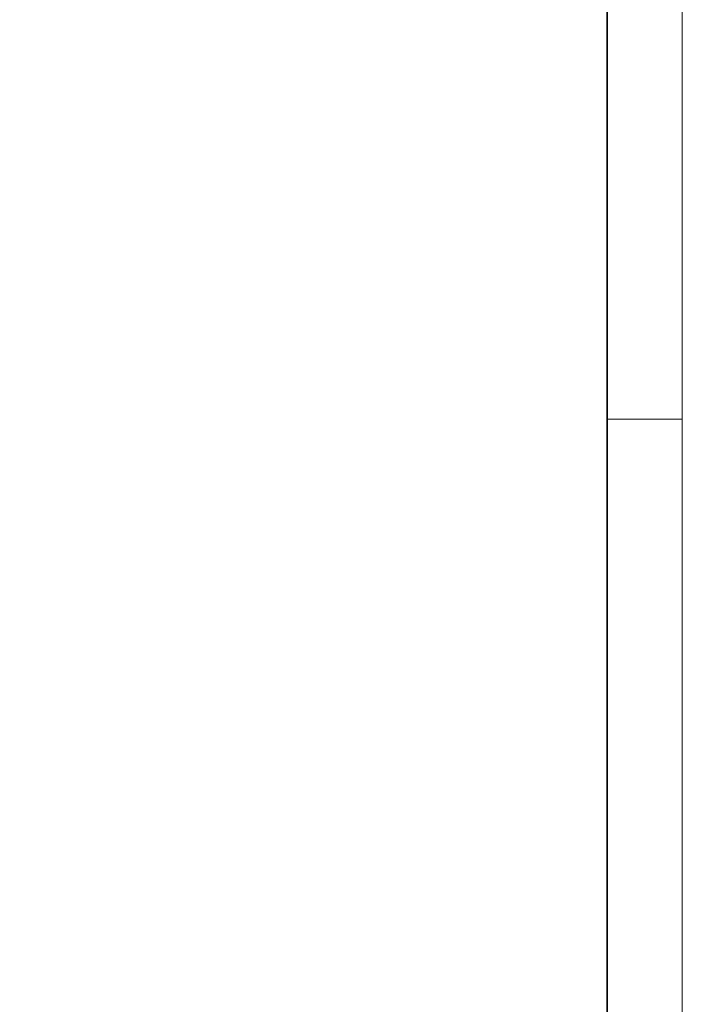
# Model space of a CAD drawing. Extents: x -720 to 300, y 62 to 1162.
# Tile 52 of 256: x 256 to 300, y 617 to 683. Entities that reach past the tile are written whole.
import ezdxf
from ezdxf.lldxf.tags import DXFTag

# ---------------------------------------------------------------- set-up
doc = ezdxf.new("R2010")
doc.units = 0
doc.layers.add('iwb_Plankopf Rahmen', color=7, linetype='Continuous', lineweight=35)
tags = doc.linetypes.add('grob', pattern=[14, 3, -8, 3]).pattern_tags.tags
tags[8:9] = [DXFTag(74, 4), DXFTag(75, 0), DXFTag(340, '0'), DXFTag(46, 0.0), DXFTag(50, 0.0), DXFTag(44, 0.0), DXFTag(45, 0.0)]
tags[6:7] = [DXFTag(74, 4), DXFTag(75, 0), DXFTag(340, '0'), DXFTag(46, 0.0), DXFTag(50, 0.0), DXFTag(44, 0.0), DXFTag(45, 0.0)]
tags[4:5] = [DXFTag(74, 4), DXFTag(75, 0), DXFTag(340, '0'), DXFTag(46, 0.0), DXFTag(50, 0.0), DXFTag(44, 0.0), DXFTag(45, 0.0)]

msp = doc.modelspace()

# ---------------------------------------------------------------- linework, layer by layer
at = {"layer": 'iwb_Plankopf Rahmen', "color": 8, "linetype": 'grob', "lineweight": 5, "ltscale": 0.13, "true_color": 0x808080}
msp.add_line((300.353, 656.433), (295.353, 656.433), dxfattribs=at)
at = {"layer": 'iwb_Plankopf Rahmen', "color": 8, "lineweight": 13, "ltscale": 0.13, "true_color": 0x808080}
msp.add_lwpolyline([(300.353, 62.433), (-719.647, 62.433), (-719.647, 1162.433), (300.353, 1162.433), (300.353, 62.433)], close=True, dxfattribs=at)
at = {"layer": 'iwb_Plankopf Rahmen', "ltscale": 0.35}
msp.add_lwpolyline([(-699.653, 67.433), (-699.653, 1157.433), (295.353, 1157.433), (295.353, 67.433), (-599.647, 67.433), (-699.653, 67.433)], close=True, dxfattribs=at)

doc.saveas('drawing.dxf')
